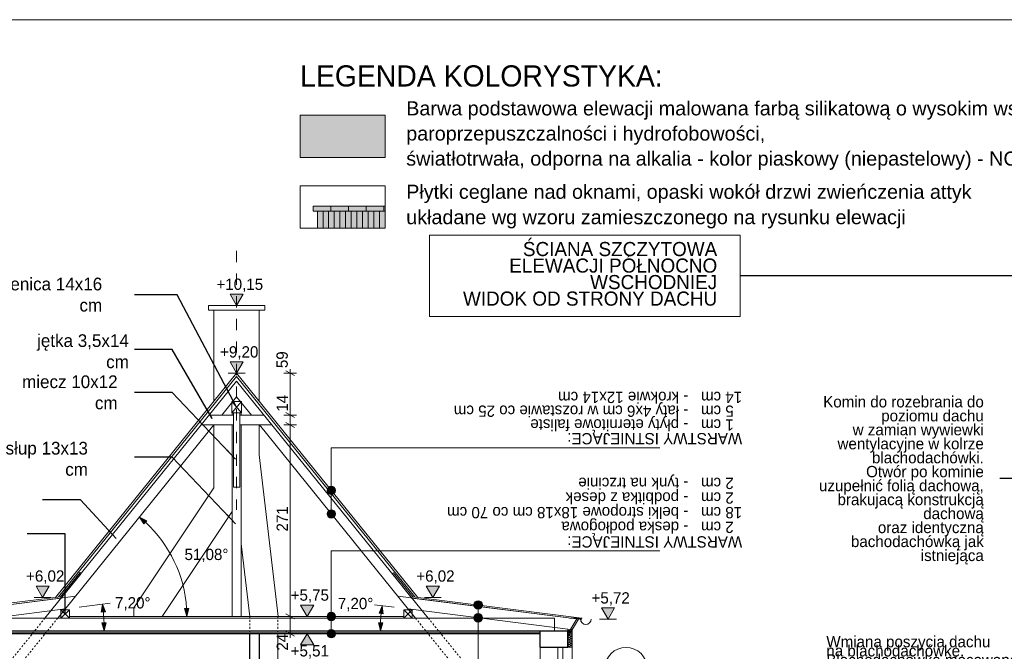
# Model space of a CAD drawing. Extents: x -723047 to -356759, y -30024 to 53940.
# Tile 36 of 121: x -663283 to -649357, y -7069 to 1873. Entities that reach past the tile are written whole.
import ezdxf

# ---------------------------------------------------------------- set-up
doc = ezdxf.new("R2010")
doc.units = 0
doc.header["$MEASUREMENT"] = 0
doc.linetypes.add('Hidden Line', pattern=[50, 25, -25])
doc.linetypes.add('Przerywana', pattern=[320, 160, -160])
for name, color, linetype, lineweight in [('0_Nr_Pióra__21', 7, 'Continuous', 9), ('0_Nr_Pióra__5', 7, 'Continuous', 13), ('Arch opisy_Nr_Pióra__1', 7, 'Continuous', 25), ('Arch opisy_Nr_Pióra__21', 7, 'Continuous', 9), ('ARCH TABELA_Nr_Pióra__21', 7, 'Continuous', 9), ('Arch wykończenie_Nr_Pióra__21', 7, 'Continuous', 9), ('INWENT DACH_Nr_Pióra__21', 7, 'Continuous', 9), ('INWENT KONST. DREWNIANA_Nr_Pióra__1', 7, 'Continuous', 25), ('INWENT KONST. DREWNIANA_Nr_Pióra__21', 7, 'Continuous', 9), ('INWENT OPISY_Nr_Pióra__1', 7, 'Continuous', 25), ('INWENT OPISY_Nr_Pióra__21', 7, 'Continuous', 9), ('INWENT RURY SPUSTOWE_Nr_Pióra__21', 7, 'Continuous', 9), ('INWENT WYMIARY_Nr_Pióra__21', 7, 'Continuous', 9), ('INWENT. OKNA_Nr_Pióra__5', 7, 'Continuous', 13), ('INWENT.ŚCIANY_Nr_Pióra__1', 7, 'Continuous', 25), ('INWENT.ŚCIANY_Nr_Pióra__21', 7, 'Continuous', 9)]:
    doc.layers.add(name, color=color, linetype=linetype, lineweight=lineweight)
for name, color, linetype, lineweight, true_color in [('Arch kolorystyka_Nr_Pióra__104', 7, 'Continuous', 13, 0x876532), ('arch wypelnienia_Nr_Pióra__88', 7, 'Continuous', 20, 0xfd4435), ('Inwent Izolacje_Nr_Pióra__2', 7, 'Continuous', 13, 0x7f7f7f), ('INWENT.ŚCIANY_Nr_Pióra__102', 7, 'Continuous', 9, 0xb4b4b4), ('INWENT.ŚCIANY_Nr_Pióra__3', 7, 'Continuous', 13, 0xff6600)]:
    doc.layers.add(name, color=color, linetype=linetype, lineweight=lineweight, true_color=true_color)
for name, color, linetype in [('Arch opisy', 7, 'Continuous'), ('Inwent Izolacje', 7, 'Continuous'), ('INWENT OPISY', 7, 'Continuous'), ('INWENT WYMIARY', 7, 'Continuous')]:
    doc.layers.add(name, color=color, linetype=linetype)
doc.styles.add('GENERATED_STYLE_2', font='txt')
doc.styles.add('GENERATED_STYLE_4', font='txt')
doc.styles.add('GENERATED_STYLE_5', font='txt')
doc.styles.add('GENERATED_STYLE_6', font='arial.ttf')
doc.dimstyles.new('GENERATED_STYLE__10', dxfattribs={"dimtxt": 0.18, "dimasz": 182.4, "dimexe": 0.18, "dimexo": 0.0625, "dimgap": 0.09, "dimtad": 0, "dimtih": 1, "dimtoh": 1, "dimdec": 4, "dimzin": 0, "dimdsep": 46, "dimcen": 0.09, "dimadec": 0, "dimazin": 0, "dimtfac": 1, "dimtdec": 4, "dimtmove": 0, "dimatfit": 3, "dimldrblk": 'ARROWHEAD_5', "dimfxl": 0, "dimtolj": 1, "dimtzin": 0, "dimarcsym": 0})
doc.dimstyles.new('GENERATED_STYLE__11', dxfattribs={"dimtxt": 0.18, "dimasz": 364.8, "dimexe": 0.18, "dimexo": 0.0625, "dimgap": 0.09, "dimtad": 0, "dimtih": 1, "dimtoh": 1, "dimdec": 4, "dimzin": 0, "dimdsep": 46, "dimcen": 0.09, "dimadec": 0, "dimazin": 0, "dimtfac": 1, "dimtdec": 4, "dimtmove": 0, "dimatfit": 3, "dimldrblk": 'ARROWHEAD_11', "dimfxl": 0, "dimtolj": 1, "dimtzin": 0, "dimarcsym": 0})
doc.dimstyles.new('GENERATED_STYLE__2', dxfattribs={"dimtxt": 160.000002, "dimasz": 91.2, "dimexe": 0.18, "dimexo": 0, "dimgap": 0.09, "dimtad": 1, "dimdec": 0, "dimlfac": 0.1, "dimzin": 0, "dimdsep": 46, "dimtxsty": 'GENERATED_STYLE_2', "dimblk": 'ARROWHEAD_2', "dimblk1": 'ARROWHEAD_2', "dimblk2": 'ARROWHEAD_2', "dimcen": 0.09, "dimclrd": 7, "dimclre": 7, "dimclrt": 7, "dimazin": 0, "dimtfac": 1, "dimtdec": 4, "dimtmove": 0, "dimatfit": 3, "dimfxl": 0, "dimtolj": 1, "dimtzin": 0, "dimarcsym": 0})
doc.dimstyles.new('GENERATED_STYLE__3', dxfattribs={"dimtxt": 160.000002, "dimasz": 91.2, "dimexe": 0.18, "dimexo": 0, "dimgap": 0.09, "dimtad": 1, "dimdec": 0, "dimlfac": 0.1, "dimzin": 0, "dimdsep": 46, "dimtxsty": 'GENERATED_STYLE_2', "dimblk": 'ARROWHEAD_2', "dimblk1": 'ARROWHEAD_2', "dimblk2": 'ARROWHEAD_2', "dimcen": 0.09, "dimclrd": 7, "dimclre": 7, "dimclrt": 7, "dimazin": 0, "dimtfac": 1, "dimtdec": 4, "dimtmove": 2, "dimatfit": 3, "dimfxl": 0, "dimtolj": 1, "dimtzin": 0, "dimarcsym": 0})
doc.dimstyles.new('GENERATED_STYLE__7', dxfattribs={"dimtxt": 160.000002, "dimasz": 110.144928, "dimexe": 0.18, "dimexo": 40, "dimgap": 0.09, "dimtad": 1, "dimtih": 1, "dimtoh": 1, "dimdec": 0, "dimzin": 0, "dimdsep": 46, "dimtxsty": 'GENERATED_STYLE_2', "dimblk": 'ARROWHEAD_5', "dimblk1": 'ARROWHEAD_5', "dimblk2": 'ARROWHEAD_5', "dimcen": 0.09, "dimclrd": 7, "dimclre": 7, "dimclrt": 7, "dimazin": 0, "dimtfac": 1, "dimtdec": 4, "dimtmove": 2, "dimatfit": 3, "dimfxl": 0, "dimtolj": 1, "dimtzin": 0, "dimarcsym": 0})
doc.dimstyles.new('GENERATED_STYLE__8', dxfattribs={"dimtxt": 160.000002, "dimasz": 110.144928, "dimexe": 0.18, "dimexo": 40, "dimgap": 0.09, "dimtad": 1, "dimtih": 1, "dimtoh": 1, "dimdec": 0, "dimzin": 0, "dimdsep": 46, "dimtxsty": 'GENERATED_STYLE_2', "dimblk": 'ARROWHEAD_5', "dimblk1": 'ARROWHEAD_5', "dimblk2": 'ARROWHEAD_5', "dimcen": 0.09, "dimclrd": 7, "dimclre": 7, "dimclrt": 7, "dimazin": 0, "dimtfac": 1, "dimtdec": 4, "dimtmove": 0, "dimatfit": 3, "dimfxl": 0, "dimtolj": 1, "dimtzin": 0, "dimarcsym": 0})
doc.dimstyles.new('GENERATED_STYLE__9', dxfattribs={"dimtxt": 0.18, "dimasz": 109.44, "dimexe": 0.18, "dimexo": 0.0625, "dimgap": 0.09, "dimtad": 0, "dimtih": 1, "dimtoh": 1, "dimdec": 4, "dimzin": 0, "dimdsep": 46, "dimcen": 0.09, "dimadec": 0, "dimazin": 0, "dimtfac": 1, "dimtdec": 4, "dimtmove": 0, "dimatfit": 3, "dimldrblk": 'ARROWHEAD_11', "dimfxl": 0, "dimtolj": 1, "dimtzin": 0, "dimarcsym": 0})

# ---------------------------------------------------------------- blocks, each defined once
blk = doc.blocks.new('Izolacja cieplna 14_254', base_point=(-655529, -6762))
at = {"layer": 'Inwent Izolacje_Nr_Pióra__2', "linetype": 'Continuous'}
for p, q in [((-655487, -6763), (-655512, -6773)), ((-655512, -6776), (-655487, -6786)), ((-655487, -6788), (-655512, -6798)), ((-655512, -6800), (-655487, -6811)), ((-655487, -6813), (-655512, -6823)), ((-655512, -6825), (-655487, -6835)), ((-655487, -6837), (-655512, -6848)), ((-655512, -6850), (-655487, -6860)), ((-655487, -6862), (-655512, -6872)), ((-655512, -6875), (-655487, -6885)), ((-655487, -6887), (-655512, -6897)), ((-655512, -6899), (-655487, -6910)), ((-655487, -6912), (-655512, -6922)), ((-655512, -6924), (-655487, -6934)), ((-655487, -6936), (-655512, -6947)), ((-655512, -6949), (-655487, -6959)), ((-655487, -6961), (-655512, -6971)), ((-655512, -6974), (-655487, -6984)), ((-655487, -6986), (-655512, -6996)), ((-655512, -6998), (-655487, -7009))]:
    blk.add_line(p, q, dxfattribs=at)
for centre, start_param, end_param in [((-655517, -6787), 1.158004, 5.125183), ((-655517, -6812), 1.158004, 5.125183), ((-655517, -6836), 1.158004, 5.125183), ((-655517, -6762), 3.141593, 5.125182), ((-655482, -6774), 4.299595, 8.266775), ((-655482, -6799), 4.299595, 8.266775), ((-655482, -6824), 4.299595, 8.266775), ((-655517, -6861), 1.158004, 5.125183), ((-655517, -6886), 1.158004, 5.125183), ((-655517, -6911), 1.158004, 5.125183), ((-655517, -6935), 1.158004, 5.125183), ((-655517, -6960), 1.158004, 5.125183), ((-655482, -6849), 4.299595, 8.266775), ((-655482, -6873), 4.299595, 8.266775), ((-655482, -6898), 4.299595, 8.266775), ((-655482, -6923), 4.299595, 8.266775), ((-655482, -6948), 4.299595, 8.266775), ((-655482, -6972), 4.299595, 8.266775), ((-655517, -6985), 1.158004, 5.125183), ((-655517, -7010), 1.158004, 3.141593), ((-655482, -6997), 4.299595, 8.266775)]:
    blk.add_ellipse(centre, major_axis=(12.8, 0), ratio=0.969826, start_param=start_param, end_param=end_param, dxfattribs=at)
blk = doc.blocks.new('Linia_87', base_point=(-658875, -4791))
at = {"layer": 'INWENT OPISY_Nr_Pióra__21', "linetype": 'Continuous'}
blk.add_hatch(color=256, dxfattribs=at).paths.add_polyline_path([(-658815, -5125), (-658819, -5102), (-658832, -5082), (-658852, -5069), (-658875, -5065), (-658898, -5069), (-658917, -5082), (-658930, -5102), (-658935, -5125), (-658930, -5148), (-658917, -5167), (-658898, -5180), (-658875, -5185), (-658852, -5180), (-658832, -5167), (-658819, -5148)], flags=0)
blk.add_line((-658875, -4791), (-658875, -5065), dxfattribs=at)
blk.add_circle((-658875, -5125), 60, dxfattribs=at)
blk = doc.blocks.new('Linia_88', base_point=(-658875, -4186))
at = {"layer": 'INWENT OPISY_Nr_Pióra__21', "linetype": 'Continuous'}
blk.add_hatch(color=256, dxfattribs=at).paths.add_polyline_path([(-658815, -4791), (-658819, -4768), (-658832, -4748), (-658852, -4735), (-658875, -4731), (-658898, -4735), (-658917, -4748), (-658930, -4768), (-658935, -4791), (-658930, -4814), (-658917, -4833), (-658898, -4846), (-658875, -4851), (-658852, -4846), (-658832, -4833), (-658819, -4814)], flags=0)
blk.add_line((-658875, -4186), (-658875, -4731), dxfattribs=at)
blk.add_circle((-658875, -4791), 60, dxfattribs=at)
blk = doc.blocks.new('Linia_89', base_point=(-658875, -6575))
at = {"layer": 'INWENT OPISY_Nr_Pióra__21', "linetype": 'Continuous'}
blk.add_hatch(color=256, dxfattribs=at).paths.add_polyline_path([(-658815, -6820), (-658819, -6797), (-658832, -6777), (-658852, -6764), (-658875, -6760), (-658898, -6764), (-658917, -6777), (-658930, -6797), (-658935, -6820), (-658930, -6843), (-658917, -6862), (-658898, -6875), (-658875, -6880), (-658852, -6875), (-658832, -6862), (-658819, -6843)], flags=0)
blk.add_line((-658875, -6575), (-658875, -6760), dxfattribs=at)
blk.add_circle((-658875, -6820), 60, dxfattribs=at)
blk = doc.blocks.new('Linia_90', base_point=(-658875, -5647))
at = {"layer": 'INWENT OPISY_Nr_Pióra__21', "linetype": 'Continuous'}
blk.add_hatch(color=256, dxfattribs=at).paths.add_polyline_path([(-658815, -6575), (-658819, -6552), (-658832, -6532), (-658852, -6519), (-658875, -6515), (-658898, -6519), (-658917, -6532), (-658930, -6552), (-658935, -6575), (-658930, -6598), (-658917, -6617), (-658898, -6630), (-658875, -6635), (-658852, -6630), (-658832, -6617), (-658819, -6598)], flags=0)
blk.add_line((-658875, -5647), (-658875, -6515), dxfattribs=at)
blk.add_circle((-658875, -6575), 60, dxfattribs=at)
blk = doc.blocks.new('Linia_91', base_point=(-656799, -6594))
at = {"layer": 'INWENT OPISY_Nr_Pióra__21', "linetype": 'Continuous'}
blk.add_hatch(color=256, dxfattribs=at).paths.add_polyline_path([(-656739, -6413), (-656744, -6390), (-656757, -6370), (-656776, -6357), (-656799, -6353), (-656822, -6357), (-656841, -6370), (-656854, -6390), (-656859, -6413), (-656854, -6436), (-656841, -6455), (-656822, -6468), (-656799, -6473), (-656776, -6468), (-656757, -6455), (-656744, -6436)], flags=0)
blk.add_line((-656799, -6594), (-656799, -6473), dxfattribs=at)
blk.add_circle((-656799, -6413), 60, dxfattribs=at)
blk = doc.blocks.new('Linia_92', base_point=(-656799, -8385))
at = {"layer": 'INWENT OPISY_Nr_Pióra__21', "linetype": 'Continuous'}
blk.add_hatch(color=256, dxfattribs=at).paths.add_polyline_path([(-656739, -6594), (-656744, -6571), (-656757, -6552), (-656776, -6539), (-656799, -6534), (-656822, -6539), (-656841, -6552), (-656854, -6571), (-656859, -6594), (-656854, -6617), (-656841, -6637), (-656822, -6650), (-656799, -6654), (-656776, -6650), (-656757, -6637), (-656744, -6617)], flags=0)
blk.add_line((-656799, -8385), (-656799, -6654), dxfattribs=at)
blk.add_circle((-656799, -6594), 60, dxfattribs=at)
blk = doc.blocks.new('Wymiary_232', base_point=(-657439, -6305))
at = {"layer": 'INWENT WYMIARY_Nr_Pióra__21', "linetype": 'Continuous'}
blk.add_hatch(color=256, dxfattribs=at).paths.add_polyline_path([(-657439, -6305), (-657532, -6145), (-657346, -6145)], flags=0)
for p, q in [((-657439, -6305), (-657532, -6145)), ((-657532, -6145), (-657346, -6145)), ((-657346, -6145), (-657439, -6305)), ((-657439, -6305), (-657559, -6305)), ((-657439, -6305), (-657319, -6305))]:
    blk.add_line(p, q, dxfattribs=at)
at = {"layer": 'INWENT WYMIARY_Nr_Pióra__21', "insert": (-657673, -6113), "char_height": 160, "attachment_point": 7, "style": 'GENERATED_STYLE_2'}
blk.add_mtext('{+6,02}', dxfattribs=at)
blk = doc.blocks.new('Wymiary_233', base_point=(-659217, -6575))
at = {"layer": 'INWENT WYMIARY_Nr_Pióra__21', "linetype": 'Continuous'}
blk.add_hatch(color=256, dxfattribs=at).paths.add_polyline_path([(-659217, -6575), (-659310, -6415), (-659124, -6415)], flags=0)
for p, q in [((-659217, -6575), (-659310, -6415)), ((-659310, -6415), (-659124, -6415)), ((-659124, -6415), (-659217, -6575)), ((-659217, -6575), (-659337, -6575)), ((-659217, -6575), (-659097, -6575))]:
    blk.add_line(p, q, dxfattribs=at)
at = {"layer": 'INWENT WYMIARY_Nr_Pióra__21', "insert": (-659450, -6383), "char_height": 160, "attachment_point": 7, "style": 'GENERATED_STYLE_2'}
blk.add_mtext('{+5,75}', dxfattribs=at)
blk = doc.blocks.new('Wymiary_234', base_point=(-659217, -6820))
at = {"layer": 'INWENT WYMIARY_Nr_Pióra__21', "linetype": 'Continuous'}
blk.add_hatch(color=256, dxfattribs=at).paths.add_polyline_path([(-659217, -6820), (-659310, -6980), (-659124, -6980)], flags=0)
for p, q in [((-659217, -6820), (-659337, -6820)), ((-659217, -6820), (-659310, -6980)), ((-659217, -6820), (-659097, -6820)), ((-659124, -6980), (-659217, -6820)), ((-659310, -6980), (-659124, -6980))]:
    blk.add_line(p, q, dxfattribs=at)
at = {"layer": 'INWENT WYMIARY_Nr_Pióra__21', "insert": (-659450, -7172), "char_height": 160, "attachment_point": 7, "style": 'GENERATED_STYLE_2'}
blk.add_mtext('{+5,51}', dxfattribs=at)
blk = doc.blocks.new('Wymiary_235', base_point=(-660214, -3132))
at = {"layer": 'INWENT WYMIARY_Nr_Pióra__21', "linetype": 'Continuous'}
blk.add_hatch(color=256, dxfattribs=at).paths.add_polyline_path([(-660214, -3132), (-660307, -2972), (-660122, -2972)], flags=0)
for p, q in [((-660214, -3132), (-660307, -2972)), ((-660307, -2972), (-660122, -2972)), ((-660122, -2972), (-660214, -3132)), ((-660214, -3132), (-660334, -3132)), ((-660214, -3132), (-660094, -3132))]:
    blk.add_line(p, q, dxfattribs=at)
at = {"layer": 'INWENT WYMIARY_Nr_Pióra__21', "insert": (-660448, -2940), "char_height": 160, "attachment_point": 7, "style": 'GENERATED_STYLE_2'}
blk.add_mtext('{+9,20}', dxfattribs=at)
blk = doc.blocks.new('Wymiary_236', base_point=(-660214, -2175))
at = {"layer": 'INWENT WYMIARY_Nr_Pióra__21', "linetype": 'Continuous'}
blk.add_hatch(color=256, dxfattribs=at).paths.add_polyline_path([(-660214, -2175), (-660307, -2015), (-660122, -2015)], flags=0)
for p, q in [((-660214, -2175), (-660307, -2015)), ((-660307, -2015), (-660122, -2015)), ((-660122, -2015), (-660214, -2175)), ((-660214, -2175), (-660334, -2175)), ((-660214, -2175), (-660094, -2175))]:
    blk.add_line(p, q, dxfattribs=at)
at = {"layer": 'INWENT WYMIARY_Nr_Pióra__21', "insert": (-660499, -1983), "char_height": 160, "attachment_point": 7, "style": 'GENERATED_STYLE_2'}
blk.add_mtext('{+10,15}', dxfattribs=at)
blk = doc.blocks.new('Wymiary_238', base_point=(-662958, -6305))
at = {"layer": 'INWENT WYMIARY_Nr_Pióra__21', "linetype": 'Continuous'}
blk.add_hatch(color=256, dxfattribs=at).paths.add_polyline_path([(-662958, -6305), (-663051, -6145), (-662865, -6145)], flags=0)
for p, q in [((-662958, -6305), (-663051, -6145)), ((-663051, -6145), (-662865, -6145)), ((-662865, -6145), (-662958, -6305)), ((-662958, -6305), (-663078, -6305)), ((-662958, -6305), (-662838, -6305))]:
    blk.add_line(p, q, dxfattribs=at)
at = {"layer": 'INWENT WYMIARY_Nr_Pióra__21', "insert": (-663192, -6113), "char_height": 160, "attachment_point": 7, "style": 'GENERATED_STYLE_2'}
blk.add_mtext('{+6,02}', dxfattribs=at)
blk = doc.blocks.new('Wymiary_252', base_point=(-654962, -6615))
at = {"layer": 'INWENT WYMIARY_Nr_Pióra__21', "linetype": 'Continuous'}
blk.add_hatch(color=256, dxfattribs=at).paths.add_polyline_path([(-654962, -6615), (-655055, -6455), (-654869, -6455)], flags=0)
for p, q in [((-654962, -6615), (-655055, -6455)), ((-655055, -6455), (-654869, -6455)), ((-654869, -6455), (-654962, -6615)), ((-654962, -6615), (-655082, -6615)), ((-654962, -6615), (-654842, -6615))]:
    blk.add_line(p, q, dxfattribs=at)
at = {"layer": 'INWENT WYMIARY_Nr_Pióra__21', "insert": (-655195, -6423), "char_height": 160, "attachment_point": 7, "style": 'GENERATED_STYLE_2'}
blk.add_mtext('{+5,72}', dxfattribs=at)
blk = doc.blocks.new('*D1073')
at = {"layer": 'INWENT WYMIARY_Nr_Pióra__21', "linetype": 'Continuous'}
for p, q in [((-659517, -6540), (-659397, -6609)), ((-659367, -6575), (-659547, -6575)), ((-659457, -6820), (-659457, -6575)), ((-659367, -6820), (-659547, -6820)), ((-659517, -6785), (-659397, -6854)), ((-659457, -6878), (-659457, -6820))]:
    blk.add_line(p, q, dxfattribs=at)
at = {"layer": 'INWENT WYMIARY_Nr_Pióra__21', "char_height": 160, "attachment_point": 7, "rotation": 90, "style": 'GENERATED_STYLE_2'}
for s, insert in [('{59}', (-659489, -3060)), ('{14}', (-659489, -3676)), ('{271}', (-659489, -5373)), ('{24}', (-659489, -7059))]:
    blk.add_mtext(s, dxfattribs=dict(at, insert=insert))
blk = doc.blocks.new('ARROWHEAD_2')
at = {"color": 0, "linetype": 'Continuous', "lineweight": 0}
for p, q in [((0, 0), (-1, 0)), ((-0.38, -0.66), (0.38, 0.66))]:
    blk.add_line(p, q, dxfattribs=at)
blk = doc.blocks.new('*D1074')
at = {"layer": 'INWENT WYMIARY_Nr_Pióra__21', "linetype": 'Continuous'}
for p, q in [((-659367, -3865), (-659547, -3865)), ((-659517, -3830), (-659397, -3899)), ((-659457, -6575), (-659457, -3865)), ((-659517, -6540), (-659397, -6609)), ((-659367, -6575), (-659547, -6575))]:
    blk.add_line(p, q, dxfattribs=at)
at = {"layer": 'INWENT WYMIARY_Nr_Pióra__21', "char_height": 160, "attachment_point": 7, "rotation": 90, "style": 'GENERATED_STYLE_2'}
for s, insert in [('{59}', (-659489, -3060)), ('{14}', (-659489, -3676)), ('{271}', (-659489, -5373)), ('{24}', (-659489, -7059))]:
    blk.add_mtext(s, dxfattribs=dict(at, insert=insert))
blk = doc.blocks.new('*D1075')
at = {"layer": 'INWENT WYMIARY_Nr_Pióra__21', "linetype": 'Continuous'}
for p, q in [((-659367, -3725), (-659547, -3725)), ((-659517, -3690), (-659397, -3759)), ((-659457, -3865), (-659457, -3725)), ((-659367, -3865), (-659547, -3865)), ((-659517, -3830), (-659397, -3899))]:
    blk.add_line(p, q, dxfattribs=at)
at = {"layer": 'INWENT WYMIARY_Nr_Pióra__21', "char_height": 160, "attachment_point": 7, "rotation": 90, "style": 'GENERATED_STYLE_2'}
for s, insert in [('{59}', (-659489, -3060)), ('{14}', (-659489, -3676)), ('{271}', (-659489, -5373)), ('{24}', (-659489, -7059))]:
    blk.add_mtext(s, dxfattribs=dict(at, insert=insert))
blk = doc.blocks.new('*D1076')
at = {"layer": 'INWENT WYMIARY_Nr_Pióra__21', "linetype": 'Continuous'}
for p, q in [((-659367, -3132), (-659547, -3132)), ((-659397, -3166), (-659517, -3097)), ((-659457, -3132), (-659457, -3073)), ((-659457, -3725), (-659457, -3132)), ((-659367, -3725), (-659547, -3725)), ((-659517, -3690), (-659397, -3759))]:
    blk.add_line(p, q, dxfattribs=at)
at = {"layer": 'INWENT WYMIARY_Nr_Pióra__21', "char_height": 160, "attachment_point": 7, "rotation": 90, "style": 'GENERATED_STYLE_2'}
for s, insert in [('{59}', (-659489, -3060)), ('{14}', (-659489, -3676)), ('{271}', (-659489, -5373)), ('{24}', (-659489, -7059))]:
    blk.add_mtext(s, dxfattribs=dict(at, insert=insert))
blk = doc.blocks.new('*D1290')
at = {"layer": '0_Nr_Pióra__5', "linetype": 'Continuous'}
for points in [[(-662111, -6402), (-662069, -6511), (-662129, -6517)], [(-662087, -6780), (-662119, -6668), (-662059, -6667)]]:
    blk.add_hatch(color=256, dxfattribs=at).paths.add_polyline_path(points, flags=0)
for p, q in [((-662441, -6444), (-662003, -6389)), ((-662111, -6402), (-662129, -6517)), ((-662111, -6402), (-662069, -6511)), ((-662069, -6511), (-662129, -6517)), ((-662119, -6668), (-662059, -6667)), ((-662087, -6780), (-662119, -6668)), ((-662087, -6780), (-662059, -6667))]:
    blk.add_line(p, q, dxfattribs=at)
blk.add_arc((-665098, -6780), 3011, 2.1308, 5.0666, dxfattribs=at)
at = {"layer": '0_Nr_Pióra__21', "insert": (-661934, -6492), "char_height": 160, "attachment_point": 7, "style": 'GENERATED_STYLE_2'}
blk.add_mtext('{7,20°}', dxfattribs=at)
blk = doc.blocks.new('ARROWHEAD_5')
at = {"color": 0, "linetype": 'Continuous', "lineweight": 0}
blk.add_line((0, 0), (-1, 0), dxfattribs=at)
blk.add_solid([(-1, 0.2679), (0, 0), (-1, -0.2679), (-1, 0.2679)], dxfattribs=at)
blk = doc.blocks.new('*D1292')
at = {"layer": '0_Nr_Pióra__5', "linetype": 'Continuous'}
for points in [[(-658158, -6423), (-658140, -6537), (-658200, -6531)], [(-658180, -6780), (-658208, -6667), (-658148, -6668)]]:
    blk.add_hatch(color=256, dxfattribs=at).paths.add_polyline_path(points, flags=0)
for p, q in [((-657988, -6444), (-658266, -6409)), ((-658158, -6423), (-658200, -6531)), ((-658140, -6537), (-658200, -6531)), ((-658158, -6423), (-658140, -6537)), ((-658180, -6780), (-658208, -6667)), ((-658208, -6667), (-658148, -6668)), ((-658180, -6780), (-658148, -6668))]:
    blk.add_line(p, q, dxfattribs=at)
blk.add_arc((-655331, -6780), 2850, 175.0539, 177.7487, dxfattribs=at)
at = {"layer": '0_Nr_Pióra__21', "insert": (-658783, -6502), "char_height": 160, "attachment_point": 7, "style": 'GENERATED_STYLE_2'}
blk.add_mtext('{7,20°}', dxfattribs=at)
blk = doc.blocks.new('*D1293')
at = {"layer": '0_Nr_Pióra__5', "linetype": 'Continuous'}
for points in [[(-661590, -5169), (-661485, -5220), (-661525, -5265)], [(-660918, -6575), (-660952, -6464), (-660892, -6462)]]:
    blk.add_hatch(color=256, dxfattribs=at).paths.add_polyline_path(points, flags=0)
for p, q in [((-661590, -5169), (-661485, -5220)), ((-661590, -5169), (-661525, -5265)), ((-661485, -5220), (-661525, -5265)), ((-660952, -6464), (-660892, -6462)), ((-660918, -6575), (-660952, -6464)), ((-660918, -6575), (-660892, -6462))]:
    blk.add_line(p, q, dxfattribs=at)
blk.add_arc((-662725, -6575), 1806, 3.5523, 47.5273, dxfattribs=at)
at = {"layer": '0_Nr_Pióra__21', "insert": (-660951, -5807), "char_height": 160, "attachment_point": 7, "style": 'GENERATED_STYLE_2'}
blk.add_mtext('{51,08°}', dxfattribs=at)
blk = doc.blocks.new('ARROWHEAD_11')
at = {"color": 0, "linetype": 'Continuous', "lineweight": 0}
blk.add_line((0, 0), (-1, 0), dxfattribs=at)
at = {"color": 0, "linetype": 'Continuous', "lineweight": 0, "const_width": 0.25, "flags": 128}
blk.add_lwpolyline([(-0.125, 0, 1), (0.125, 0, 1)], format="xyb", close=True, dxfattribs=at)
blk = doc.blocks.new('Linia_238', base_point=(-654706, -8468))
at = {"layer": 'Arch opisy_Nr_Pióra__21', "linetype": 'Continuous'}
blk.add_line((-654706, -8468), (-654706, -7613), dxfattribs=at)
blk.add_circle((-654706, -7313), 300, dxfattribs=at)

msp = doc.modelspace()

# ---------------------------------------------------------------- hatches: boundary and pattern name
at = {"layer": 'Arch kolorystyka_Nr_Pióra__104', "linetype": 'Continuous', "lineweight": 0, "true_color": 0x21190c}
msp.add_hatch(color=28, dxfattribs=at).paths.add_polyline_path([(-659315.8, 521.3), (-659315.8, -78.7), (-658115.8, -78.7), (-658115.8, 521.3)], flags=0)
at = {"layer": 'arch wypelnienia_Nr_Pióra__88', "linetype": 'Continuous'}
for points in [[(-658115.8, -768.7), (-659130.8, -768.7), (-659130.8, -838.7), (-658115.8, -838.7)], [(-659070.8, -1078.7), (-658115.8, -1078.7), (-658115.8, -838.7), (-659070.8, -838.7)]]:
    msp.add_hatch(color=256, dxfattribs=at).paths.add_polyline_path(points, flags=0)

# ---------------------------------------------------------------- linework, layer by layer
at = {"layer": 'Arch opisy_Nr_Pióra__21', "linetype": 'Continuous', "flags": 128}
msp.add_lwpolyline([(-657487.5, -1179.1), (-653094.1, -1179.1), (-653094.1, -2327.3), (-657487.5, -2327.3)], close=True, dxfattribs=at)
at = {"layer": 'ARCH TABELA_Nr_Pióra__21', "linetype": 'Continuous'}
msp.add_line((-671783, 1872.9), (-631033, 1872.9), dxfattribs=at)
at = {"layer": 'Arch wykończenie_Nr_Pióra__21', "linetype": 'Continuous'}
for p, q in [((-659130.8, -768.7), (-658115.8, -768.7)), ((-659130.8, -838.7), (-659130.8, -768.7)), ((-658880.8, -838.7), (-658880.8, -768.7)), ((-658630.8, -838.7), (-658630.8, -768.7)), ((-658380.8, -838.7), (-658380.8, -768.7)), ((-658130.8, -838.7), (-658130.8, -768.7)), ((-658115.8, -838.7), (-659130.8, -838.7)), ((-659070.8, -1078.7), (-659070.8, -838.7)), ((-658990.8, -1078.7), (-658990.8, -838.7)), ((-658915.8, -1078.7), (-658915.8, -838.7)), ((-658835.8, -1078.7), (-658835.8, -838.7)), ((-658755.8, -1078.7), (-658755.8, -838.7)), ((-658675.8, -1078.7), (-658675.8, -838.7)), ((-658595.8, -1078.7), (-658595.8, -838.7)), ((-658515.8, -1078.7), (-658515.8, -838.7)), ((-658435.8, -1078.7), (-658435.8, -838.7)), ((-658355.8, -1078.7), (-658355.8, -838.7)), ((-658275.8, -1078.7), (-658275.8, -838.7)), ((-658195.8, -1078.7), (-658195.8, -838.7))]:
    msp.add_line(p, q, dxfattribs=at)
at = {"layer": 'INWENT DACH_Nr_Pióra__21', "linetype": 'Continuous'}
for p, q in [((-660214.4, -3131.7), (-662776.9, -6305)), ((-660214.4, -3179.5), (-662733.9, -6299.6)), ((-660214.4, -3131.7), (-657652, -6305)), ((-660214.4, -3179.5), (-657694.9, -6299.6)), ((-655351.1, -6614.6), (-655450.8, -6602)), ((-655368.4, -6595.6), (-655339.2, -6599.6)), ((-655339.2, -6599.6), (-655339.2, -6629.6))]:
    msp.add_line(p, q, dxfattribs=at)
at = {"layer": 'INWENT KONST. DREWNIANA_Nr_Pióra__1', "linetype": 'Continuous'}
msp.add_line((-655919.4, -6819.6), (-664649.4, -6819.6), dxfattribs=at)
at = {"layer": 'INWENT KONST. DREWNIANA_Nr_Pióra__21', "linetype": 'Przerywana'}
msp.add_line((-660214.4, -1401), (-660214.4, -5065), dxfattribs=at)
at = {"layer": 'INWENT KONST. DREWNIANA_Nr_Pióra__21', "linetype": 'Continuous'}
for p, q in [((-660214.4, -3243.1), (-662924.7, -6599.6)), ((-660214.4, -3243.1), (-657504.1, -6599.6)), ((-660214.4, -3466), (-660423.3, -3724.6)), ((-660214.4, -3466), (-660005.6, -3724.6)), ((-660284.4, -3694.6), (-660144.4, -3534.6)), ((-660144.4, -3694.6), (-660284.4, -3534.6)), ((-660284.4, -3534.6), (-660144.4, -3534.6)), ((-660284.4, -3694.6), (-660284.4, -3534.6)), ((-660144.4, -3534.6), (-660144.4, -3694.6)), ((-660603.2, -3724.6), (-660259.4, -3724.6)), ((-660144.4, -3694.6), (-660284.4, -3694.6)), ((-660279.4, -3724.6), (-660279.4, -3694.6)), ((-660169.4, -3694.6), (-660259.4, -3694.6)), ((-660259.4, -3694.6), (-660259.4, -4744.6)), ((-660169.4, -4744.6), (-660169.4, -3694.6)), ((-660169.4, -3724.6), (-659825.6, -3724.6)), ((-660149.4, -3724.6), (-660149.4, -3694.6)), ((-660536.3, -3864.6), (-662744.8, -6599.6)), ((-660716.3, -3864.6), (-660259.4, -3864.6)), ((-660279.4, -6574.6), (-660279.4, -3864.6)), ((-660169.4, -3864.6), (-659712.6, -3864.6)), ((-660149.4, -6574.6), (-660149.4, -3864.6)), ((-659892.5, -3864.6), (-657684.1, -6599.6)), ((-660169.4, -4744.6), (-660259.4, -4744.6)), ((-665106.9, -6619.5), (-662494.4, -6289.5)), ((-655370.7, -6613.3), (-657934.4, -6289.5)), ((-664986.6, -6765.5), (-662639.4, -6469.1)), ((-662579.4, -6599.6), (-662699.4, -6479.6)), ((-662699.4, -6599.6), (-662579.4, -6479.6)), ((-662699.4, -6479.6), (-662699.4, -6599.6)), ((-662579.4, -6479.6), (-662699.4, -6479.6)), ((-662579.4, -6599.6), (-662579.4, -6479.6)), ((-657849.4, -6599.6), (-657729.4, -6479.6)), ((-657729.4, -6599.6), (-657849.4, -6479.6)), ((-657849.4, -6479.6), (-657729.4, -6479.6)), ((-657849.4, -6599.6), (-657849.4, -6479.6)), ((-655491.1, -6759.4), (-657789.4, -6469.1)), ((-657729.4, -6479.6), (-657729.4, -6599.6)), ((-655719.4, -6599.6), (-664889.4, -6599.6)), ((-662699.4, -6599.6), (-662579.4, -6599.6)), ((-657849.4, -6574.6), (-662579.4, -6574.6)), ((-657729.4, -6599.6), (-657849.4, -6599.6)), ((-655719.4, -6779.6), (-655719.4, -6599.6)), ((-655529.4, -6823.2), (-655401.2, -6609.5)), ((-655529.4, -6862.1), (-655379.5, -6612.2)), ((-655508.1, -6599.6), (-655326.1, -6599.6)), ((-655719.4, -6779.6), (-664709.4, -6779.6)), ((-655919.4, -6799.6), (-664649.4, -6799.6))]:
    msp.add_line(p, q, dxfattribs=at)
at = {"layer": 'INWENT KONST. DREWNIANA_Nr_Pióra__21', "linetype": 'Hidden Line'}
for p, q in [((-662744.8, -6599.6), (-665005.8, -9399.6)), ((-662924.7, -6599.6), (-664959.4, -9119.4)), ((-657684.1, -6599.6), (-655529.4, -9267.9)), ((-657504.1, -6599.6), (-655529.4, -9045.1))]:
    msp.add_line(p, q, dxfattribs=at)
at = {"layer": 'INWENT OPISY_Nr_Pióra__21', "linetype": 'Continuous'}
for p, q in [((-654226.7, -4186.5), (-658874.9, -4186.5)), ((-654226.7, -5647.5), (-658874.9, -5647.5))]:
    msp.add_line(p, q, dxfattribs=at)
at = {"layer": 'INWENT RURY SPUSTOWE_Nr_Pióra__21', "linetype": 'Continuous'}
msp.add_arc((-655276.1, -6614.6), 75, 180, 0, dxfattribs=at)
at = {"layer": 'INWENT. OKNA_Nr_Pióra__5', "linetype": 'Continuous'}
for p, q in [((-655669.4, -7009.6), (-655669.4, -8329.6)), ((-655599.4, -7009.6), (-655669.4, -7009.6)), ((-655599.4, -7009.6), (-655599.4, -8329.6))]:
    msp.add_line(p, q, dxfattribs=at)
at = {"layer": 'INWENT.ŚCIANY_Nr_Pióra__1', "linetype": 'Continuous'}
for p, q in [((-660029.4, -7269.6), (-660029.4, -6819.6)), ((-659889.4, -7269.6), (-659889.4, -6819.6)), ((-655919.4, -6779.6), (-655529.4, -6779.6)), ((-655919.4, -7009.6), (-655919.4, -6779.6)), ((-655529.4, -7009.6), (-655529.4, -6779.6)), ((-655919.4, -7009.6), (-655529.4, -7009.6))]:
    msp.add_line(p, q, dxfattribs=at)
at = {"layer": 'INWENT.ŚCIANY_Nr_Pióra__102', "linetype": 'Continuous'}
for p, q in [((-660614.4, -2174.6), (-659814.4, -2174.6)), ((-660614.4, -2239.6), (-660614.4, -2174.6)), ((-659814.4, -2239.6), (-659814.4, -2174.6)), ((-660614.4, -2239.6), (-659814.4, -2239.6)), ((-660534.4, -2239.6), (-660534.4, -3528)), ((-659894.4, -2239.6), (-659894.4, -3528)), ((-660534.4, -3864.6), (-660534.4, -4753.5)), ((-659894.4, -3864.6), (-659894.4, -4288)), ((-659626.7, -6574.6), (-659894.4, -4288)), ((-660534.4, -4753.5), (-661669.4, -6453.3)), ((-660279.4, -5092), (-661269.4, -6574.6)), ((-660029.4, -6574.6), (-660149.4, -5549.7)), ((-661669.4, -6453.3), (-661669.4, -6574.6)), ((-659629.4, -6819.6), (-659629.4, -9319.6))]:
    msp.add_line(p, q, dxfattribs=at)
at = {"layer": 'INWENT.ŚCIANY_Nr_Pióra__102', "linetype": 'Hidden Line'}
for p, q in [((-660029.4, -6574.6), (-660029.4, -6819.6)), ((-659629.4, -6574.6), (-659629.4, -6819.6))]:
    msp.add_line(p, q, dxfattribs=at)
at = {"layer": 'INWENT.ŚCIANY_Nr_Pióra__21', "linetype": 'Continuous'}
for p, q in [((-659315.8, -78.7), (-659315.8, 521.3)), ((-659315.8, 521.3), (-658115.8, 521.3)), ((-658115.8, 521.3), (-658115.8, -78.7)), ((-658115.8, -78.7), (-659315.8, -78.7)), ((-659315.8, -1078.7), (-659315.8, -478.7)), ((-659315.8, -478.7), (-658115.8, -478.7)), ((-658115.8, -478.7), (-658115.8, -1078.7)), ((-658115.8, -1078.7), (-659315.8, -1078.7)), ((-662705.3, -6296), (-662428.3, -5953)), ((-662694.8, -6314.8), (-662412.8, -5965.6)), ((-662428.3, -5953), (-662412.8, -5965.6)), ((-657997.3, -5957), (-658012.9, -5969.5)), ((-657734.1, -6314.8), (-658012.9, -5969.5)), ((-657723.6, -6296), (-657997.3, -5957)), ((-665109.4, -6599.6), (-662705.3, -6296)), ((-662694.8, -6314.8), (-665076.5, -6615.6)), ((-657734.1, -6314.8), (-655370.7, -6613.3)), ((-655368.2, -6593.5), (-657723.6, -6296)), ((-655370.7, -6613.3), (-655368.2, -6593.5)), ((-655919.4, -8329.6), (-655919.4, -7009.6)), ((-655469.4, -8349.6), (-655469.4, -7009.6))]:
    msp.add_line(p, q, dxfattribs=at)
at = {"layer": 'INWENT.ŚCIANY_Nr_Pióra__3', "linetype": 'Continuous'}
for p, q in [((-655469.4, -7009.6), (-655469.4, -6762.1)), ((-655529.4, -7009.6), (-655469.4, -7009.6))]:
    msp.add_line(p, q, dxfattribs=at)

# ---------------------------------------------------------------- block references
at = {"layer": 'Arch opisy', "linetype": 'Continuous'}
msp.add_blockref('Linia_238', (-654706.5, -8468.3), dxfattribs=at)
at = {"layer": 'Inwent Izolacje', "color": 104, "linetype": 'Continuous', "lineweight": 13, "true_color": 0x029e21}
msp.add_blockref('Izolacja cieplna 14_254', (-655529.4, -6762.1), dxfattribs=at)
at = {"layer": 'INWENT OPISY', "linetype": 'Continuous'}
for name, p in [('Linia_88', (-658874.9, -4186.5)), ('Linia_87', (-658874.9, -4790.6)), ('Linia_90', (-658874.9, -5647.5)), ('Linia_91', (-656799.1, -6594.2)), ('Linia_92', (-656799.1, -8385.2)), ('Linia_89', (-658874.9, -6574.6))]:
    msp.add_blockref(name, p, dxfattribs=at)
at = {"layer": 'INWENT WYMIARY', "linetype": 'Continuous'}
for name, p in [('Wymiary_236', (-660214.4, -2174.6)), ('Wymiary_235', (-660214.4, -3131.7)), ('Wymiary_238', (-662958.3, -6305)), ('Wymiary_232', (-657439.1, -6305)), ('Wymiary_233', (-659217.1, -6574.6)), ('Wymiary_252', (-654961.8, -6614.6)), ('Wymiary_234', (-659217.1, -6819.6))]:
    msp.add_blockref(name, p, dxfattribs=at)

# ---------------------------------------------------------------- texts
at = {"layer": 'Arch opisy_Nr_Pióra__1', "linetype": 'Continuous', "char_height": 200, "width": 10823.138, "attachment_point": 1, "style": 'GENERATED_STYLE_6'}
for s, insert, line_spacing_factor in [('{Barwa podstawowa elewacji malowana farbą silikatową o wysokim współczynniku paroprzepuszczalności i hydrofobowości, \\Pświatłotrwała, odporna na alkalia - kolor piaskowy (niepastelowy) - NCS S 1515-Y10R }', (-657815.8, 717.7), 1.066272), ('{Płytki ceglane nad oknami, opaski wokół drzwi zwieńczenia attyk\\Pukładane wg wzoru zamieszczonego na rysunku elewacji }', (-657815.8, -463), 1.077819)]:
    msp.add_mtext(s, dxfattribs=dict(at, insert=insert, line_spacing_factor=line_spacing_factor))
at = {"layer": 'Arch opisy_Nr_Pióra__21', "linetype": 'Continuous', "insert": (-659315.8, 1226.6), "char_height": 300, "attachment_point": 1, "style": 'GENERATED_STYLE_4'}
msp.add_mtext('{LEGENDA KOLORYSTYKA:}', dxfattribs=at)
at = {"layer": 'Arch opisy_Nr_Pióra__21', "linetype": 'Continuous', "style": 'GENERATED_STYLE_4'}
for s, insert, char_height, width, attachment_point, line_spacing_factor in [('{ŚCIANA SZCZYTOWA\\PELEWACJI PÓŁNOCNO WSCHODNIEJ\\PWIDOK OD STRONY DACHU}', (-653417, -1726.5), 200, 4233.42, 6, 0.701227), ('{Komin do rozebrania do\\Ppoziomu dachu\\Pw zamian wywiewki\\Pwentylacyjne w kolrze \\Pblachodachówki.\\POtwór po kominie \\Puzupełnić folią dachową,\\Pbrakujacą konstrukcją dachową\\Poraz identyczną\\Pbachodachówką jak \\Pistniejąca}', (-649646.5, -4647.9), 160, 2790.41, 6, 0.74139), ('{Wmiana poszycia dachu\\Pna blachodachówkę. \\PBlachodachówka mocowana \\Pdo nowych łat i kątrłat\\Pmocowanych na foli dachowej.\\PBlachodachówkę dobrać\\Pidentyczną jaka jest istniejaca\\Pna sąsiedniej połaci dachowej}', (-651873.5, -7474.6), 160, 2709.09, 4, 0.485661)]:
    msp.add_mtext(s, dxfattribs=dict(at, insert=insert, char_height=char_height, width=width, attachment_point=attachment_point, line_spacing_factor=line_spacing_factor))
at = {"layer": 'INWENT OPISY_Nr_Pióra__1', "linetype": 'Continuous', "char_height": 160, "width": 4900.628, "attachment_point": 1, "rotation": 180, "style": 'GENERATED_STYLE_4'}
for s, insert, line_spacing_factor in [('{WARSTWY ISTNIEJĄCE:\\P  1 cm   - płyty eternitowe faliste\\P  5 cm   - łaty 4x6 cm w rozstawie co 25 cm\\P14 cm   - krokwie 12x14 cm}', (-653064.4, -4139.2), 0.730423), ('{WARSTWY ISTNIEJĄCE:\\P  2 cm   - deska podłogowa\\P18 cm   - belki stropowe 18x18 cm co 70 cm\\P  2 cm   - podbitka z desek\\P  2 cm   - tynk na trzcinie}', (-653064.4, -5600.1), 0.776495)]:
    msp.add_mtext(s, dxfattribs=dict(at, insert=insert, line_spacing_factor=line_spacing_factor))
at = {"layer": 'INWENT OPISY_Nr_Pióra__21', "linetype": 'Continuous', "char_height": 180, "attachment_point": 6, "style": 'GENERATED_STYLE_5'}
for s, insert, width in [('{kalenica 14x16 cm}', (-662116, -2020.6), 1721.23), ('{jętka 3,5x14 cm}', (-661738.6, -2822.1), 1455.25), ('{miecz 10x12 cm}', (-661897.5, -3404.1), 1502.69), ('{słup 13x13 cm}', (-662317.7, -4344.8), 1340.05)]:
    msp.add_mtext(s, dxfattribs=dict(at, insert=insert, width=width))

# ---------------------------------------------------------------- dimensions: what is measured, and where the dimension line sits
at = {"linetype": 'Continuous'}
for base, center, p1, p2, dimstyle, picture, middle in [((-661095, -5795.9), (-662724.6, -6574.6), (-660536.3, -3864.6), (-657849.4, -6574.6), 'GENERATED_STYLE__8', '*D1293', (-660633.2, -5726.9)), ((-662093.3, -6590.6), (-665098.1, -6779.6), (-662639.4, -6469.1), (-655719.4, -6779.6), 'GENERATED_STYLE__7', '*D1290', (-661676.9, -6411.8)), ((-658174.7, -6600.8), (-655330.7, -6779.6), (-657789.4, -6469.1), (-664709.4, -6779.6), 'GENERATED_STYLE__7', '*D1292', (-658526.4, -6421.9))]:
    dim = msp.add_angular_dim_3p(base=base, center=center, p1=p1, p2=p2, dimstyle=dimstyle, dxfattribs=at)
    dim.commit()
    dim.dimension.update_dxf_attribs({"geometry": picture, "text_midpoint": middle, "dimtype": 165})
at = {"layer": 'INWENT WYMIARY', "linetype": 'Continuous'}
for base, p1, p2, dimstyle, picture, middle in [((-659457, -6819.6), (-659640.4, -6574.6), (-660556.6, -3864.6), 'GENERATED_STYLE__2', '*D1074', (-659569, -5191.1)), ((-659457, -6819.6), (-660556.6, -3864.6), (-660540.3, -3724.6), 'GENERATED_STYLE__3', '*D1075', (-659569, -3554.4)), ((-659457, -6819.6), (-660540.3, -3724.6), (-660214.4, -3131.7), 'GENERATED_STYLE__3', '*D1076', (-659569, -2938.8)), ((-659456.9977034, -6819.6148556), (-659599.5926485, -6819.6148556), (-659640.417297, -6574.6148556), 'GENERATED_STYLE__2', '*D1073', (-659568.9977051, -6937.678861))]:
    dim = msp.add_linear_dim(base=base, p1=p1, p2=p2, angle=90, dimstyle=dimstyle, dxfattribs=at)
    dim.commit()
    dim.dimension.update_dxf_attribs({"geometry": picture, "text_midpoint": middle})

# ---------------------------------------------------------------- leaders
at = {"layer": 'Arch opisy_Nr_Pióra__21', "linetype": 'Continuous', "annotation_type": 0, "has_hookline": 1, "hookline_direction": 1}
for points, dimstyle, text_width in [([(-644022, -1753.2), (-653094.1, -1753.2)], 'GENERATED_STYLE__11', 3990.5), ([(-646971.3, -7667.1), (-649236.9, -4625), (-649420.7, -4625)], 'GENERATED_STYLE__9', 2628.6)]:
    msp.add_leader(points, dimstyle=dimstyle, dxfattribs=dict(at, text_width=text_width))
at = {"layer": 'INWENT OPISY_Nr_Pióra__21', "linetype": 'Continuous', "annotation_type": 0, "has_hookline": 1, "hookline_direction": 1}
for points, text_width in [([(-660214.4, -3614.6), (-661054.3, -2020.5), (-661659.9, -2020.5)], 1337.1), ([(-660560, -3774.2), (-661124.3, -2796.8), (-661659.9, -2796.8)], 1448.6), ([(-660228.2, -4348.1), (-661124.3, -3404), (-661659.9, -3404)], 1337.1), ([(-660228.2, -5265.1), (-661124.3, -4320.9), (-661659.9, -4320.9)], 754.3), ([(-661917.4, -5471.7), (-662424.1, -4922.8), (-662959.7, -4922.8)], 1337.1), ([(-662639.4, -6539.6), (-662639.4, -5405.2), (-663175, -5405.2)], 1337.1)]:
    msp.add_leader(points, dimstyle='GENERATED_STYLE__10', dxfattribs=dict(at, text_width=text_width))

doc.saveas('drawing.dxf')
